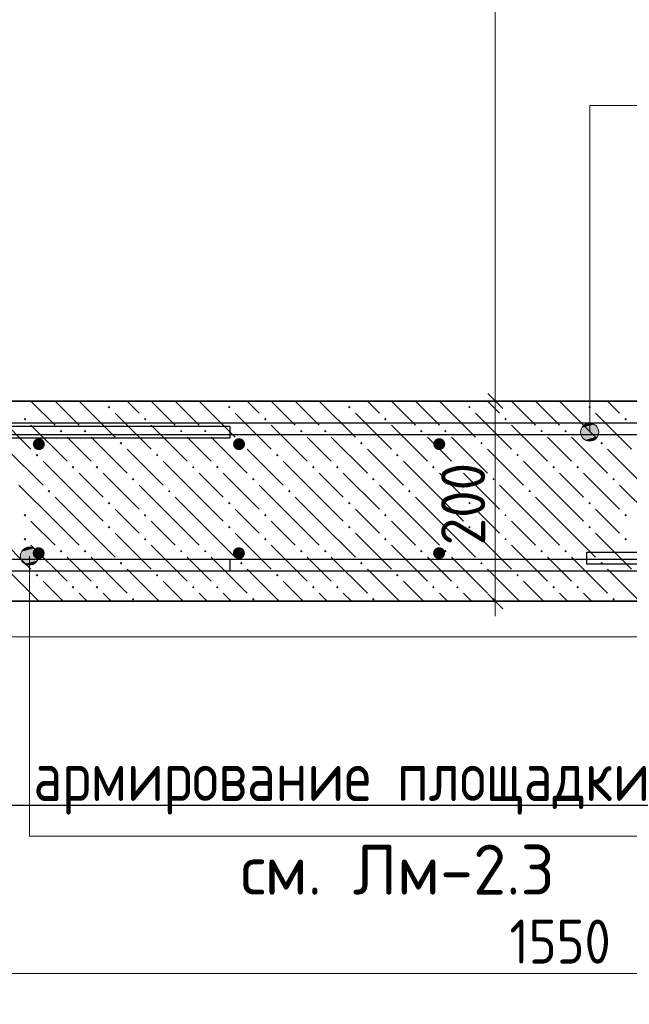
# Model space of a CAD drawing. Header units: millimetres. Extents: x 0 to 21000, y -5 to 14850.
# Tile 4 of 24: x 3100 to 4622, y 7063 to 9524. Entities that reach past the tile are written whole.
import ezdxf

# ---------------------------------------------------------------- set-up
doc = ezdxf.new("R2010")
doc.units = ezdxf.units.MM
for name, color, linetype, lineweight in [('Standard', 7, 'Continuous', 25), ('Лестница', 7, 'Continuous', 25), ('Обрамление П-обр. равн.', 7, 'Continuous', 25), ('Общий01', 7, 'Continuous', 13), ('Позиционная метка линия выноска', 7, 'Continuous', 13), ('Размерная линия_ общее', 7, 'Continuous', 13), ('Фоновоя арматура Х1', 7, 'Continuous', 25)]:
    doc.layers.add(name, color=color, linetype=linetype, lineweight=lineweight)
doc.layers.add('ЖБ Лестница', color=7, linetype='Continuous', lineweight=25, true_color=0xe0e0ff)
doc.styles.add('ISOCPEUR', font='txt')

msp = doc.modelspace()

# ---------------------------------------------------------------- hatches: boundary and pattern name
at = {"layer": 'ЖБ Лестница', "linetype": 'Continuous', "lineweight": 18, "transparency": 33554687}
for points in [[(3319.7, 8555.9), (3322.9, 8559.2), (3326.2, 8555.9), (3322.9, 8552.7)], [(3619.7, 8555.9), (3622.9, 8559.2), (3626.2, 8555.9), (3622.9, 8552.7)], [(3919.7, 8555.9), (3922.9, 8559.2), (3926.2, 8555.9), (3922.9, 8552.7)], [(4219.7, 8555.9), (4222.9, 8559.2), (4226.2, 8555.9), (4222.9, 8552.7)], [(4519.7, 8555.9), (4522.9, 8559.2), (4526.2, 8555.9), (4522.9, 8552.7)], [(3109.7, 8525.9), (3112.9, 8529.2), (3116.2, 8525.9), (3112.9, 8522.7)], [(3409.7, 8525.9), (3412.9, 8529.2), (3416.2, 8525.9), (3412.9, 8522.7)], [(3709.7, 8525.9), (3712.9, 8529.2), (3716.2, 8525.9), (3712.9, 8522.7)], [(4009.7, 8525.9), (4012.9, 8529.2), (4016.2, 8525.9), (4012.9, 8522.7)], [(4309.7, 8525.9), (4312.9, 8529.2), (4316.2, 8525.9), (4312.9, 8522.7)], [(4609.7, 8525.9), (4612.9, 8529.2), (4616.2, 8525.9), (4612.9, 8522.7)], [(3199.7, 8495.9), (3202.9, 8499.2), (3206.2, 8495.9), (3202.9, 8492.7)], [(3259.7, 8495.9), (3262.9, 8499.2), (3266.2, 8495.9), (3262.9, 8492.7)], [(3499.7, 8495.9), (3502.9, 8499.2), (3506.2, 8495.9), (3502.9, 8492.7)], [(3559.7, 8495.9), (3562.9, 8499.2), (3566.2, 8495.9), (3562.9, 8492.7)], [(3799.7, 8495.9), (3802.9, 8499.2), (3806.2, 8495.9), (3802.9, 8492.7)], [(3859.7, 8495.9), (3862.9, 8499.2), (3866.2, 8495.9), (3862.9, 8492.7)], [(4099.7, 8495.9), (4102.9, 8499.2), (4106.2, 8495.9), (4102.9, 8492.7)], [(4159.7, 8495.9), (4162.9, 8499.2), (4166.2, 8495.9), (4162.9, 8492.7)], [(4399.7, 8495.9), (4402.9, 8499.2), (4406.2, 8495.9), (4402.9, 8492.7)], [(4459.7, 8495.9), (4462.9, 8499.2), (4466.2, 8495.9), (4462.9, 8492.7)], [(3349.7, 8465.9), (3352.9, 8469.2), (3356.2, 8465.9), (3352.9, 8462.7)], [(3649.7, 8465.9), (3652.9, 8469.2), (3656.2, 8465.9), (3652.9, 8462.7)], [(3949.7, 8465.9), (3952.9, 8469.2), (3956.2, 8465.9), (3952.9, 8462.7)], [(4249.7, 8465.9), (4252.9, 8469.2), (4256.2, 8465.9), (4252.9, 8462.7)], [(4549.7, 8465.9), (4552.9, 8469.2), (4556.2, 8465.9), (4552.9, 8462.7)], [(3139.7, 8435.9), (3142.9, 8439.2), (3146.2, 8435.9), (3142.9, 8432.7)], [(3439.7, 8435.9), (3442.9, 8439.2), (3446.2, 8435.9), (3442.9, 8432.7)], [(3739.7, 8435.9), (3742.9, 8439.2), (3746.2, 8435.9), (3742.9, 8432.7)], [(4039.7, 8435.9), (4042.9, 8439.2), (4046.2, 8435.9), (4042.9, 8432.7)], [(4339.7, 8435.9), (4342.9, 8439.2), (4346.2, 8435.9), (4342.9, 8432.7)], [(3229.7, 8405.9), (3232.9, 8409.2), (3236.2, 8405.9), (3232.9, 8402.7)], [(3289.7, 8405.9), (3292.9, 8409.2), (3296.2, 8405.9), (3292.9, 8402.7)], [(3529.7, 8405.9), (3532.9, 8409.2), (3536.2, 8405.9), (3532.9, 8402.7)], [(3589.7, 8405.9), (3592.9, 8409.2), (3596.2, 8405.9), (3592.9, 8402.7)], [(3829.7, 8405.9), (3832.9, 8409.2), (3836.2, 8405.9), (3832.9, 8402.7)], [(3889.7, 8405.9), (3892.9, 8409.2), (3896.2, 8405.9), (3892.9, 8402.7)], [(4129.7, 8405.9), (4132.9, 8409.2), (4136.2, 8405.9), (4132.9, 8402.7)], [(4189.7, 8405.9), (4192.9, 8409.2), (4196.2, 8405.9), (4192.9, 8402.7)], [(4429.7, 8405.9), (4432.9, 8409.2), (4436.2, 8405.9), (4432.9, 8402.7)], [(4489.7, 8405.9), (4492.9, 8409.2), (4496.2, 8405.9), (4492.9, 8402.7)], [(3379.7, 8375.9), (3382.9, 8379.2), (3386.2, 8375.9), (3382.9, 8372.7)], [(3679.7, 8375.9), (3682.9, 8379.2), (3686.2, 8375.9), (3682.9, 8372.7)], [(3979.7, 8375.9), (3982.9, 8379.2), (3986.2, 8375.9), (3982.9, 8372.7)], [(4279.7, 8375.9), (4282.9, 8379.2), (4286.2, 8375.9), (4282.9, 8372.7)], [(4579.7, 8375.9), (4582.9, 8379.2), (4586.2, 8375.9), (4582.9, 8372.7)], [(3169.7, 8345.9), (3172.9, 8349.2), (3176.2, 8345.9), (3172.9, 8342.7)], [(3469.7, 8345.9), (3472.9, 8349.2), (3476.2, 8345.9), (3472.9, 8342.7)], [(3769.7, 8345.9), (3772.9, 8349.2), (3776.2, 8345.9), (3772.9, 8342.7)], [(4069.7, 8345.9), (4072.9, 8349.2), (4076.2, 8345.9), (4072.9, 8342.7)], [(4369.7, 8345.9), (4372.9, 8349.2), (4376.2, 8345.9), (4372.9, 8342.7)], [(3319.7, 8315.9), (3322.9, 8319.2), (3326.2, 8315.9), (3322.9, 8312.7)], [(3619.7, 8315.9), (3622.9, 8319.2), (3626.2, 8315.9), (3622.9, 8312.7)], [(3919.7, 8315.9), (3922.9, 8319.2), (3926.2, 8315.9), (3922.9, 8312.7)], [(4219.7, 8315.9), (4222.9, 8319.2), (4226.2, 8315.9), (4222.9, 8312.7)], [(4519.7, 8315.9), (4522.9, 8319.2), (4526.2, 8315.9), (4522.9, 8312.7)], [(3109.7, 8285.9), (3112.9, 8289.2), (3116.2, 8285.9), (3112.9, 8282.7)], [(3409.7, 8285.9), (3412.9, 8289.2), (3416.2, 8285.9), (3412.9, 8282.7)], [(3709.7, 8285.9), (3712.9, 8289.2), (3716.2, 8285.9), (3712.9, 8282.7)], [(4009.7, 8285.9), (4012.9, 8289.2), (4016.2, 8285.9), (4012.9, 8282.7)], [(4309.7, 8285.9), (4312.9, 8289.2), (4316.2, 8285.9), (4312.9, 8282.7)], [(4609.7, 8285.9), (4612.9, 8289.2), (4616.2, 8285.9), (4612.9, 8282.7)], [(3319.7, 8255.9), (3322.9, 8259.2), (3326.2, 8255.9), (3322.9, 8252.7)], [(3619.7, 8255.9), (3622.9, 8259.2), (3626.2, 8255.9), (3622.9, 8252.7)], [(3919.7, 8255.9), (3922.9, 8259.2), (3926.2, 8255.9), (3922.9, 8252.7)], [(4219.7, 8255.9), (4222.9, 8259.2), (4226.2, 8255.9), (4222.9, 8252.7)], [(4519.7, 8255.9), (4522.9, 8259.2), (4526.2, 8255.9), (4522.9, 8252.7)], [(3109.7, 8225.9), (3112.9, 8229.2), (3116.2, 8225.9), (3112.9, 8222.7)], [(3409.7, 8225.9), (3412.9, 8229.2), (3416.2, 8225.9), (3412.9, 8222.7)], [(3709.7, 8225.9), (3712.9, 8229.2), (3716.2, 8225.9), (3712.9, 8222.7)], [(4009.7, 8225.9), (4012.9, 8229.2), (4016.2, 8225.9), (4012.9, 8222.7)], [(4309.7, 8225.9), (4312.9, 8229.2), (4316.2, 8225.9), (4312.9, 8222.7)], [(4609.7, 8225.9), (4612.9, 8229.2), (4616.2, 8225.9), (4612.9, 8222.7)], [(3199.7, 8195.9), (3202.9, 8199.2), (3206.2, 8195.9), (3202.9, 8192.7)], [(3259.7, 8195.9), (3262.9, 8199.2), (3266.2, 8195.9), (3262.9, 8192.7)], [(3499.7, 8195.9), (3502.9, 8199.2), (3506.2, 8195.9), (3502.9, 8192.7)], [(3559.7, 8195.9), (3562.9, 8199.2), (3566.2, 8195.9), (3562.9, 8192.7)], [(3799.7, 8195.9), (3802.9, 8199.2), (3806.2, 8195.9), (3802.9, 8192.7)], [(3859.7, 8195.9), (3862.9, 8199.2), (3866.2, 8195.9), (3862.9, 8192.7)], [(4099.7, 8195.9), (4102.9, 8199.2), (4106.2, 8195.9), (4102.9, 8192.7)], [(4159.7, 8195.9), (4162.9, 8199.2), (4166.2, 8195.9), (4162.9, 8192.7)], [(4399.7, 8195.9), (4402.9, 8199.2), (4406.2, 8195.9), (4402.9, 8192.7)], [(4459.7, 8195.9), (4462.9, 8199.2), (4466.2, 8195.9), (4462.9, 8192.7)], [(3349.7, 8165.9), (3352.9, 8169.2), (3356.2, 8165.9), (3352.9, 8162.7)], [(3649.7, 8165.9), (3652.9, 8169.2), (3656.2, 8165.9), (3652.9, 8162.7)], [(3949.7, 8165.9), (3952.9, 8169.2), (3956.2, 8165.9), (3952.9, 8162.7)], [(4249.7, 8165.9), (4252.9, 8169.2), (4256.2, 8165.9), (4252.9, 8162.7)], [(4549.7, 8165.9), (4552.9, 8169.2), (4556.2, 8165.9), (4552.9, 8162.7)], [(3139.7, 8135.9), (3142.9, 8139.2), (3146.2, 8135.9), (3142.9, 8132.7)], [(3439.7, 8135.9), (3442.9, 8139.2), (3446.2, 8135.9), (3442.9, 8132.7)], [(3739.7, 8135.9), (3742.9, 8139.2), (3746.2, 8135.9), (3742.9, 8132.7)], [(4039.7, 8135.9), (4042.9, 8139.2), (4046.2, 8135.9), (4042.9, 8132.7)], [(4339.7, 8135.9), (4342.9, 8139.2), (4346.2, 8135.9), (4342.9, 8132.7)], [(3229.7, 8105.9), (3232.9, 8109.2), (3236.2, 8105.9), (3232.9, 8102.7)], [(3289.7, 8105.9), (3292.9, 8109.2), (3296.2, 8105.9), (3292.9, 8102.7)], [(3529.7, 8105.9), (3532.9, 8109.2), (3536.2, 8105.9), (3532.9, 8102.7)], [(3589.7, 8105.9), (3592.9, 8109.2), (3596.2, 8105.9), (3592.9, 8102.7)], [(3829.7, 8105.9), (3832.9, 8109.2), (3836.2, 8105.9), (3832.9, 8102.7)], [(3889.7, 8105.9), (3892.9, 8109.2), (3896.2, 8105.9), (3892.9, 8102.7)], [(4129.7, 8105.9), (4132.9, 8109.2), (4136.2, 8105.9), (4132.9, 8102.7)], [(4189.7, 8105.9), (4192.9, 8109.2), (4196.2, 8105.9), (4192.9, 8102.7)], [(4429.7, 8105.9), (4432.9, 8109.2), (4436.2, 8105.9), (4432.9, 8102.7)], [(4489.7, 8105.9), (4492.9, 8109.2), (4496.2, 8105.9), (4492.9, 8102.7)], [(3379.7, 8075.9), (3382.9, 8079.2), (3386.2, 8075.9), (3382.9, 8072.7)], [(3679.7, 8075.9), (3682.9, 8079.2), (3686.2, 8075.9), (3682.9, 8072.7)], [(3979.7, 8075.9), (3982.9, 8079.2), (3986.2, 8075.9), (3982.9, 8072.7)], [(4279.7, 8075.9), (4282.9, 8079.2), (4286.2, 8075.9), (4282.9, 8072.7)], [(4579.7, 8075.9), (4582.9, 8079.2), (4586.2, 8075.9), (4582.9, 8072.7)]]:
    msp.add_hatch(color=7, dxfattribs=at).paths.add_polyline_path(points, flags=16)
at = {"layer": 'Позиционная метка линия выноска', "linetype": 'Continuous', "lineweight": 13, "transparency": 33554687}
for points in [[(4511.8, 8512.8), (4534.3, 8512.8), (4523.1, 8515.9)], [(4542.4, 8504.7), (4503.7, 8504.7), (4500.6, 8493.4)], [(4542.4, 8504.7), (4500.6, 8493.4), (4545.6, 8493.4)], [(4545.6, 8493.4), (4500.6, 8493.4), (4503.7, 8482.2)], [(4534.3, 8512.8), (4511.8, 8512.8), (4503.7, 8504.7)], [(4534.3, 8512.8), (4503.7, 8504.7), (4542.4, 8504.7)], [(4545.6, 8493.4), (4503.7, 8482.2), (4542.4, 8482.2)], [(4542.4, 8482.2), (4503.7, 8482.2), (4511.8, 8474.1)], [(4542.4, 8482.2), (4511.8, 8474.1), (4534.3, 8474.1)], [(4534.3, 8474.1), (4511.8, 8474.1), (4523.1, 8470.9)], [(3101.5, 8183.7), (3146.5, 8183.7), (3143.4, 8194.9)], [(3101.5, 8183.7), (3143.4, 8194.9), (3104.7, 8194.9)], [(3104.7, 8194.9), (3143.4, 8194.9), (3135.3, 8203)], [(3104.7, 8194.9), (3135.3, 8203), (3112.8, 8203)], [(3112.8, 8203), (3135.3, 8203), (3124, 8206.2)], [(3104.7, 8172.4), (3146.5, 8183.7), (3101.5, 8183.7)], [(3104.7, 8172.4), (3143.4, 8172.4), (3146.5, 8183.7)], [(3112.8, 8164.3), (3143.4, 8172.4), (3104.7, 8172.4)], [(3112.8, 8164.3), (3135.3, 8164.3), (3143.4, 8172.4)], [(3135.3, 8164.3), (3112.8, 8164.3), (3124, 8161.2)]]:
    msp.add_hatch(color=7, dxfattribs=at).paths.add_polyline_path(points)
at = {"layer": 'Фоновоя арматура Х1', "linetype": 'Continuous', "lineweight": 35, "transparency": 33554687}
for points in [[(3162.5, 8463.4), (3161.4, 8469.2), (3158.1, 8474), (3153.2, 8477.3), (3147.5, 8478.4), (3141.8, 8477.3), (3136.9, 8474), (3133.6, 8469.2), (3132.5, 8463.4), (3133.6, 8457.7), (3136.9, 8452.8), (3141.8, 8449.6), (3147.5, 8448.4), (3153.2, 8449.6), (3158.1, 8452.8), (3161.4, 8457.7)], [(3662.5, 8463.4), (3661.4, 8469.2), (3658.1, 8474), (3653.2, 8477.3), (3647.5, 8478.4), (3641.8, 8477.3), (3636.9, 8474), (3633.6, 8469.2), (3632.5, 8463.4), (3633.6, 8457.7), (3636.9, 8452.8), (3641.8, 8449.6), (3647.5, 8448.4), (3653.2, 8449.6), (3658.1, 8452.8), (3661.4, 8457.7)], [(4162.5, 8463.4), (4161.4, 8469.2), (4158.1, 8474), (4153.2, 8477.3), (4147.5, 8478.4), (4141.8, 8477.3), (4136.9, 8474), (4133.6, 8469.2), (4132.5, 8463.4), (4133.6, 8457.7), (4136.9, 8452.8), (4141.8, 8449.6), (4147.5, 8448.4), (4153.2, 8449.6), (4158.1, 8452.8), (4161.4, 8457.7)], [(3162.1, 8190.9), (3160.9, 8196.7), (3157.7, 8201.6), (3152.8, 8204.8), (3147.1, 8205.9), (3141.3, 8204.8), (3136.5, 8201.6), (3133.2, 8196.7), (3132.1, 8190.9), (3133.2, 8185.2), (3136.5, 8180.3), (3141.3, 8177.1), (3147.1, 8175.9), (3152.8, 8177.1), (3157.7, 8180.3), (3160.9, 8185.2)], [(3662.1, 8190.9), (3660.9, 8196.7), (3657.7, 8201.6), (3652.8, 8204.8), (3647.1, 8205.9), (3641.3, 8204.8), (3636.5, 8201.6), (3633.2, 8196.7), (3632.1, 8190.9), (3633.2, 8185.2), (3636.5, 8180.3), (3641.3, 8177.1), (3647.1, 8175.9), (3652.8, 8177.1), (3657.7, 8180.3), (3660.9, 8185.2)], [(4162.1, 8190.9), (4160.9, 8196.7), (4157.7, 8201.6), (4152.8, 8204.8), (4147.1, 8205.9), (4141.3, 8204.8), (4136.5, 8201.6), (4133.2, 8196.7), (4132.1, 8190.9), (4133.2, 8185.2), (4136.5, 8180.3), (4141.3, 8177.1), (4147.1, 8175.9), (4152.8, 8177.1), (4157.7, 8180.3), (4160.9, 8185.2)]]:
    msp.add_hatch(color=7, dxfattribs=at).paths.add_polyline_path(points)

# ---------------------------------------------------------------- linework, layer by layer
at = {"color": 7, "linetype": 'Continuous', "lineweight": 25, "transparency": 33554687}
for points in [[(2085.4, 8175.9), (6362.5, 8175.9), (6366.7, 8176.1), (6370.8, 8176.5), (6374.9, 8177.1), (6378.9, 8178), (6382.8, 8179), (6386.8, 8180.3), (6390.6, 8181.8), (6394.4, 8183.5), (16023.5, 12998)], [(15422.4, 12988.6), (5792.7, 8173.8), (5787.6, 8171.5), (5782.2, 8169.4), (5776.7, 8167.6), (5771.2, 8166.1), (5765.6, 8165), (5759.9, 8164.1), (5754.1, 8163.6), (5748.5, 8163.3), (4515.8, 8163.3), (4515.8, 8193.3), (5747.9, 8193.3), (5752.1, 8193.5), (5756.2, 8193.9), (5760.3, 8194.5), (5764.3, 8195.3), (5768.2, 8196.4), (5772.2, 8197.7), (5776, 8199.1), (5779.8, 8200.9), (15409.5, 13015.7)], [(16036.4, 12970.9), (6407.3, 8156.4), (6402.2, 8154.1), (6396.8, 8152), (6391.3, 8150.2), (6385.8, 8148.7), (6380.2, 8147.6), (6374.5, 8146.7), (6368.7, 8146.2), (6363.1, 8145.9), (2085.4, 8145.9), (2085.4, 8175.9)]]:
    msp.add_lwpolyline(points, dxfattribs=at)
at = {"layer": 'Standard', "color": 254, "linetype": 'Continuous', "lineweight": 25, "true_color": 0xc4c4ff, "transparency": 33554687}
msp.add_lwpolyline([(1291.4, 7560.9), (20244.7, 7560.9), (20244.7, 13556.1), (1291.4, 13556.1), (1291.4, 7560.9)], dxfattribs=at)
at = {"layer": 'Standard', "color": 7, "linetype": 'Continuous', "lineweight": 13, "transparency": 33554687}
msp.add_lwpolyline([(11339.3, 7982.2), (1625.8, 7982.2), (1625.8, 27.9), (11339.3, 27.9), (11339.3, 7982.2)], dxfattribs=at)
at = {"layer": 'ЖБ Лестница', "color": 7, "linetype": 'Continuous', "lineweight": 35, "transparency": 33554687}
for p, q in [((6397.9, 8570.9), (2022.9, 8570.9)), ((2022.9, 8070.9), (6397.9, 8070.9))]:
    msp.add_line(p, q, dxfattribs=at)
at = {"layer": 'ЖБ Лестница', "color": 9, "linetype": 'Continuous', "lineweight": 18, "true_color": 0xc7c7c7, "transparency": 33554687}
for p, q in [((3127.9, 8570.9), (3187.9, 8510.9)), ((3187.9, 8570.9), (3247.9, 8510.9)), ((3247.9, 8570.9), (3337.9, 8480.9)), ((3397.9, 8540.9), (3367.9, 8570.9)), ((3427.9, 8570.9), (3487.9, 8510.9)), ((3487.9, 8570.9), (3547.9, 8510.9)), ((3547.9, 8570.9), (3637.9, 8480.9)), ((3697.9, 8540.9), (3667.9, 8570.9)), ((3727.9, 8570.9), (3787.9, 8510.9)), ((3787.9, 8570.9), (3847.9, 8510.9)), ((3847.9, 8570.9), (3937.9, 8480.9)), ((3997.9, 8540.9), (3967.9, 8570.9)), ((4027.9, 8570.9), (4087.9, 8510.9)), ((4087.9, 8570.9), (4147.9, 8510.9)), ((4147.9, 8570.9), (4237.9, 8480.9)), ((4297.9, 8540.9), (4267.9, 8570.9)), ((4327.9, 8570.9), (4387.9, 8510.9)), ((4387.9, 8570.9), (4447.9, 8510.9)), ((4447.9, 8570.9), (4537.9, 8480.9)), ((4597.9, 8540.9), (4567.9, 8570.9)), ((3037.9, 8540.9), (3127.9, 8450.9)), ((3337.9, 8540.9), (3427.9, 8450.9)), ((3637.9, 8540.9), (3727.9, 8450.9)), ((3937.9, 8540.9), (4027.9, 8450.9)), ((4237.9, 8540.9), (4327.9, 8450.9)), ((4537.9, 8540.9), (4627.9, 8450.9)), ((3127.9, 8510.9), (3217.9, 8420.9)), ((3427.9, 8510.9), (3517.9, 8420.9)), ((3727.9, 8510.9), (3817.9, 8420.9)), ((4027.9, 8510.9), (4117.9, 8420.9)), ((4327.9, 8510.9), (4417.9, 8420.9)), ((3247.9, 8450.9), (3217.9, 8480.9)), ((3277.9, 8480.9), (3367.9, 8390.9)), ((3547.9, 8450.9), (3517.9, 8480.9)), ((3577.9, 8480.9), (3667.9, 8390.9)), ((3847.9, 8450.9), (3817.9, 8480.9)), ((3877.9, 8480.9), (3967.9, 8390.9)), ((4147.9, 8450.9), (4117.9, 8480.9)), ((4177.9, 8480.9), (4267.9, 8390.9)), ((4447.9, 8450.9), (4417.9, 8480.9)), ((4477.9, 8480.9), (4567.9, 8390.9)), ((3067.9, 8450.9), (3157.9, 8360.9)), ((3277.9, 8420.9), (3247.9, 8450.9)), ((3367.9, 8450.9), (3457.9, 8360.9)), ((3577.9, 8420.9), (3547.9, 8450.9)), ((3667.9, 8450.9), (3757.9, 8360.9)), ((3877.9, 8420.9), (3847.9, 8450.9)), ((3967.9, 8450.9), (4057.9, 8360.9)), ((4177.9, 8420.9), (4147.9, 8450.9)), ((4267.9, 8450.9), (4357.9, 8360.9)), ((4477.9, 8420.9), (4447.9, 8450.9)), ((4567.9, 8450.9), (4657.9, 8360.9)), ((3247.9, 8330.9), (3157.9, 8420.9)), ((3547.9, 8330.9), (3457.9, 8420.9)), ((3847.9, 8330.9), (3757.9, 8420.9)), ((4147.9, 8330.9), (4057.9, 8420.9)), ((4447.9, 8330.9), (4357.9, 8420.9)), ((3247.9, 8390.9), (3307.9, 8330.9)), ((3307.9, 8390.9), (3397.9, 8300.9)), ((3547.9, 8390.9), (3607.9, 8330.9)), ((3607.9, 8390.9), (3697.9, 8300.9)), ((3847.9, 8390.9), (3907.9, 8330.9)), ((3907.9, 8390.9), (3997.9, 8300.9)), ((4147.9, 8390.9), (4207.9, 8330.9)), ((4207.9, 8390.9), (4297.9, 8300.9)), ((4447.9, 8390.9), (4507.9, 8330.9)), ((4507.9, 8390.9), (4597.9, 8300.9)), ((3187.9, 8270.9), (3097.9, 8360.9)), ((3487.9, 8270.9), (3397.9, 8360.9)), ((3787.9, 8270.9), (3697.9, 8360.9)), ((4087.9, 8270.9), (3997.9, 8360.9)), ((4387.9, 8270.9), (4297.9, 8360.9)), ((4687.9, 8270.9), (4597.9, 8360.9)), ((3187.9, 8330.9), (3247.9, 8270.9)), ((3247.9, 8330.9), (3307.9, 8270.9)), ((3487.9, 8330.9), (3547.9, 8270.9)), ((3547.9, 8330.9), (3607.9, 8270.9)), ((3787.9, 8330.9), (3847.9, 8270.9)), ((3847.9, 8330.9), (3907.9, 8270.9)), ((4087.9, 8330.9), (4147.9, 8270.9)), ((4147.9, 8330.9), (4207.9, 8270.9)), ((4387.9, 8330.9), (4447.9, 8270.9)), ((4447.9, 8330.9), (4507.9, 8270.9)), ((3367.9, 8270.9), (3337.9, 8300.9)), ((3667.9, 8270.9), (3637.9, 8300.9)), ((3967.9, 8270.9), (3937.9, 8300.9)), ((4267.9, 8270.9), (4237.9, 8300.9)), ((4567.9, 8270.9), (4537.9, 8300.9)), ((3127.9, 8270.9), (3187.9, 8210.9)), ((3187.9, 8270.9), (3247.9, 8210.9)), ((3247.9, 8270.9), (3337.9, 8180.9)), ((3397.9, 8240.9), (3367.9, 8270.9)), ((3427.9, 8270.9), (3487.9, 8210.9)), ((3487.9, 8270.9), (3547.9, 8210.9)), ((3547.9, 8270.9), (3637.9, 8180.9)), ((3697.9, 8240.9), (3667.9, 8270.9)), ((3727.9, 8270.9), (3787.9, 8210.9)), ((3787.9, 8270.9), (3847.9, 8210.9)), ((3847.9, 8270.9), (3937.9, 8180.9)), ((3997.9, 8240.9), (3967.9, 8270.9)), ((4027.9, 8270.9), (4087.9, 8210.9)), ((4087.9, 8270.9), (4147.9, 8210.9)), ((4147.9, 8270.9), (4237.9, 8180.9)), ((4297.9, 8240.9), (4267.9, 8270.9)), ((4327.9, 8270.9), (4387.9, 8210.9)), ((4387.9, 8270.9), (4447.9, 8210.9)), ((4447.9, 8270.9), (4537.9, 8180.9)), ((4597.9, 8240.9), (4567.9, 8270.9)), ((3037.9, 8240.9), (3127.9, 8150.9)), ((3337.9, 8240.9), (3427.9, 8150.9)), ((3637.9, 8240.9), (3727.9, 8150.9)), ((3937.9, 8240.9), (4027.9, 8150.9)), ((4237.9, 8240.9), (4327.9, 8150.9)), ((4537.9, 8240.9), (4627.9, 8150.9)), ((3127.9, 8210.9), (3217.9, 8120.9)), ((3427.9, 8210.9), (3517.9, 8120.9)), ((3727.9, 8210.9), (3817.9, 8120.9)), ((4027.9, 8210.9), (4117.9, 8120.9)), ((4327.9, 8210.9), (4417.9, 8120.9)), ((3247.9, 8150.9), (3217.9, 8180.9)), ((3277.9, 8180.9), (3367.9, 8090.9)), ((3547.9, 8150.9), (3517.9, 8180.9)), ((3577.9, 8180.9), (3667.9, 8090.9)), ((3847.9, 8150.9), (3817.9, 8180.9)), ((3877.9, 8180.9), (3967.9, 8090.9)), ((4147.9, 8150.9), (4117.9, 8180.9)), ((4177.9, 8180.9), (4267.9, 8090.9)), ((4447.9, 8150.9), (4417.9, 8180.9)), ((4477.9, 8180.9), (4567.9, 8090.9)), ((3067.9, 8150.9), (3147.9, 8070.9)), ((3277.9, 8120.9), (3247.9, 8150.9)), ((3367.9, 8150.9), (3447.9, 8070.9)), ((3577.9, 8120.9), (3547.9, 8150.9)), ((3667.9, 8150.9), (3747.9, 8070.9)), ((3877.9, 8120.9), (3847.9, 8150.9)), ((3967.9, 8150.9), (4047.9, 8070.9)), ((4177.9, 8120.9), (4147.9, 8150.9)), ((4267.9, 8150.9), (4347.9, 8070.9)), ((4477.9, 8120.9), (4447.9, 8150.9)), ((4567.9, 8150.9), (4647.9, 8070.9)), ((3207.9, 8070.9), (3157.9, 8120.9)), ((3507.9, 8070.9), (3457.9, 8120.9)), ((3807.9, 8070.9), (3757.9, 8120.9)), ((4107.9, 8070.9), (4057.9, 8120.9)), ((4407.9, 8070.9), (4357.9, 8120.9)), ((3247.9, 8090.9), (3267.9, 8070.9)), ((3307.9, 8090.9), (3327.9, 8070.9)), ((3547.9, 8090.9), (3567.9, 8070.9)), ((3607.9, 8090.9), (3627.9, 8070.9)), ((3847.9, 8090.9), (3867.9, 8070.9)), ((3907.9, 8090.9), (3927.9, 8070.9)), ((4147.9, 8090.9), (4167.9, 8070.9)), ((4207.9, 8090.9), (4227.9, 8070.9)), ((4447.9, 8090.9), (4467.9, 8070.9)), ((4507.9, 8090.9), (4527.9, 8070.9))]:
    msp.add_line(p, q, dxfattribs=at)
at = {"layer": 'Лестница', "color": 7, "linetype": 'Continuous', "lineweight": 25, "transparency": 33554687}
for p, q in [((6397.9, 8570.9), (2022.9, 8570.9)), ((2022.9, 8070.9), (6404.1, 8070.9))]:
    msp.add_line(p, q, dxfattribs=at)
at = {"layer": 'Обрамление П-обр. равн.', "color": 38, "linetype": 'Continuous', "lineweight": 25, "true_color": 0x5f1e0f, "transparency": 33554687}
for points in [[(2077.3, 8516.5), (7019.4, 8516.5), (7023.6, 8516.7), (7027.7, 8517.1), (7031.8, 8517.7), (7035.8, 8518.5), (7039.8, 8519.6), (7043.7, 8520.9), (7047.5, 8522.4), (7051.4, 8524.1), (8149, 9072.9), (8162.4, 9046), (7064.2, 8497), (7059.1, 8494.7), (7053.7, 8492.6), (7048.2, 8490.8), (7042.7, 8489.3), (7037.1, 8488.2), (7031.4, 8487.3), (7025.7, 8486.8), (7020, 8486.5), (2077.3, 8486.5), (2077.3, 8516.5)], [(2198, 8508.4), (3624.3, 8508.4), (3624.3, 8478.4)], [(3624.3, 8478.4), (2200, 8478.4)], [(2200, 8175.9), (3624.3, 8175.9), (3624.3, 8145.9), (2198, 8145.9)]]:
    msp.add_lwpolyline(points, dxfattribs=at)
at = {"layer": 'Позиционная метка линия выноска', "color": 7, "linetype": 'Continuous', "lineweight": 13, "transparency": 33554687}
for p, q in [((4523.1, 8515.9), (4523.1, 8515.9)), ((4500.6, 8493.4), (4500.6, 8493.4)), ((4545.6, 8493.4), (4545.6, 8493.4)), ((4523.1, 8470.9), (4523.1, 8470.9)), ((3124, 8206.2), (3124, 8206.2)), ((3101.5, 8183.7), (3101.5, 8183.7)), ((3146.5, 8183.7), (3146.5, 8183.7)), ((3124, 8161.2), (3124, 8161.2))]:
    msp.add_line(p, q, dxfattribs=at)
for points in [[(5948.1, 9309.9), (4523.1, 9309.9), (4523.1, 8493.4)], [(4849, 7483.7), (3124, 7483.7), (3124, 8183.7)]]:
    msp.add_lwpolyline(points, dxfattribs=at)
for centre in [(4523.1, 8493.4), (3124, 8183.7)]:
    msp.add_circle(centre, 22.5, dxfattribs=at)
at = {"layer": 'Размерная линия_ общее', "color": 7, "linetype": 'Continuous', "lineweight": 13, "transparency": 33554687}
for p, q in [((4287.2, 8570.9), (4287.2, 13070.9)), ((4287.2, 8070.9), (4287.2, 8033.4)), ((2522.9, 7140.2), (6397.9, 7140.2))]:
    msp.add_line(p, q, dxfattribs=at)
at = {"layer": 'Размерная линия_ общее', "color": 7, "linetype": 'Continuous', "lineweight": 25, "transparency": 33554687}
for p, q in [((4305.9, 8552.2), (4268.4, 8589.7)), ((4305.9, 8052.2), (4268.4, 8089.7))]:
    msp.add_line(p, q, dxfattribs=at)
at = {"layer": 'Размерная линия_ общее', "color": 253, "linetype": 'Continuous', "lineweight": -3, "true_color": 0xa0a0a0, "transparency": 33554687}
for p, q in [((4287.2, 8570.9), (4224.7, 8570.9)), ((4287.2, 8570.9), (4349.7, 8570.9)), ((4287.2, 8570.9), (4287.2, 8570.9)), ((4287.2, 8070.9), (4224.7, 8070.9)), ((4287.2, 8070.9), (4260.4, 8070.9)), ((4287.2, 8070.9), (4349.7, 8070.9))]:
    msp.add_line(p, q, dxfattribs=at)
at = {"layer": 'Размерная линия_ общее', "color": 7, "linetype": 'Continuous', "lineweight": 13, "transparency": 33554687}
msp.add_lwpolyline([(4287.2, 8070.9), (4287.2, 8163.2), (4287.2, 8163.2), (4287.2, 8570.9)], dxfattribs=at)

# ---------------------------------------------------------------- texts
at = {"layer": 'Общий01', "color": 251, "linetype": 'Continuous', "lineweight": 25, "true_color": 0x656565, "transparency": 33554687, "char_height": 125, "attachment_point": 7, "style": 'ISOCPEUR'}
for s, insert, width in [('\\W0.99;армирование площадки', (3132.5, 7537.6), 1885.479), ('\\W0.97;см. Лм-2.3', (3651.3, 7337.6), 847.65)]:
    msp.add_mtext(s, dxfattribs=dict(at, insert=insert, width=width))
at = {"layer": 'Размерная линия_ общее', "color": 7, "linetype": 'Continuous', "lineweight": 25, "transparency": 33554687, "insert": (4262.2, 8210.9), "char_height": 110, "width": 280.99, "attachment_point": 7, "rotation": 90, "style": 'ISOCPEUR'}
msp.add_mtext('\\W0.91;200', dxfattribs=at)
at = {"layer": 'Размерная линия_ общее', "color": 7, "linetype": 'Continuous', "lineweight": 25, "transparency": 33554687, "insert": (4322.9, 7165.2), "char_height": 110, "width": 333.451, "attachment_point": 7, "style": 'ISOCPEUR'}
msp.add_mtext('\\W0.87;1550', dxfattribs=at)

doc.saveas('drawing.dxf')
